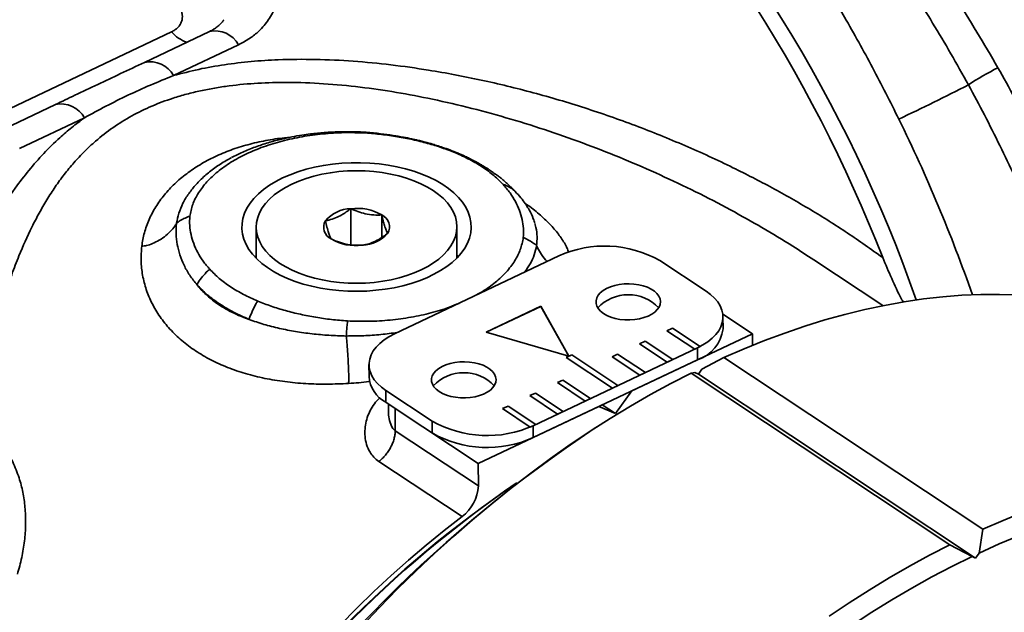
# Model space of a CAD drawing. Header units: millimetres. Extents: x -8713 to 3261, y -18743 to -8704.
# Tile 126 of 133: x 3152.94 to 3162.83, y -18286.48 to -18280.52. Entities that reach past the tile are written whole.
import ezdxf

# ---------------------------------------------------------------- set-up
doc = ezdxf.new("R2010")
doc.units = ezdxf.units.MM
doc.header["$LTSCALE"] = 10
doc.layers.add('1轮廓实线层', color=7, linetype='Continuous', lineweight=18)

msp = doc.modelspace()

# ---------------------------------------------------------------- linework, layer by layer
at = {"color": 7, "linetype": 'Continuous', "lineweight": 35}
msp.add_line((3162.5405, -18285.93), (3162.5043, -18285.9143), dxfattribs=at)
at = {"layer": '1轮廓实线层', "color": 7, "linetype": 'Continuous', "lineweight": 35}
for p, q in [((3152.2629, -18281.6884), (3154.4646, -18280.6442)), ((3154.8456, -18280.6405), (3154.1917, -18280.9506)), ((3155.1385, -18280.7734), (3154.4846, -18281.0835)), ((3153.2978, -18281.3745), (3152.6439, -18281.6846)), ((3153.5907, -18281.5075), (3152.9368, -18281.8176)), ((3156.2649, -18282.7832), (3156.2642, -18282.4209)), ((3156.5774, -18282.7074), (3156.5769, -18282.4839)), ((3158.1142, -18282.5764), (3158.116, -18282.5826)), ((3155.3147, -18282.6065), (3155.3153, -18282.9192)), ((3157.3313, -18282.9151), (3157.3307, -18282.6024)), ((3155.3153, -18282.8899), (3155.3013, -18282.9046)), ((3158.3549, -18282.8945), (3156.7036, -18283.6776)), ((3157.3453, -18282.9004), (3157.3313, -18282.8858)), ((3159.8336, -18283.2495), (3159.3694, -18282.9414)), ((3161.6098, -18283.3947), (3160.916, -18282.9343)), ((3158.1723, -18283.4014), (3157.6251, -18283.6609)), ((3158.1723, -18283.4016), (3157.6252, -18283.661)), ((3158.4556, -18283.9008), (3158.1723, -18283.4014)), ((3158.1723, -18283.4016), (3158.1723, -18283.4014)), ((3158.4556, -18283.9008), (3158.1723, -18283.4016)), ((3160.298, -18283.6767), (3160.0012, -18283.4798)), ((3160.0034, -18283.6283), (3160.0031, -18283.509)), ((3157.6251, -18283.6609), (3158.4556, -18283.9008)), ((3159.4954, -18283.62), (3159.4403, -18283.6461)), ((3159.4403, -18283.6461), (3159.7188, -18283.8309)), ((3159.4954, -18283.6201), (3159.4404, -18283.6462)), ((3159.7739, -18283.8048), (3159.4954, -18283.62)), ((3159.4954, -18283.6201), (3159.4954, -18283.62)), ((3159.7738, -18283.8049), (3159.4954, -18283.6201)), ((3159.087, -18284.251), (3160.298, -18283.6767)), ((3159.2202, -18283.7505), (3159.1651, -18283.7766)), ((3159.2202, -18283.7507), (3159.1652, -18283.7767)), ((3159.4986, -18283.9353), (3159.2202, -18283.7505)), ((3159.2202, -18283.7507), (3159.2202, -18283.7505)), ((3159.4985, -18283.9354), (3159.2202, -18283.7507)), ((3160.2982, -18283.7934), (3160.298, -18283.6767)), ((3158.096, -18284.6016), (3159.7473, -18283.8185)), ((3159.1651, -18283.7766), (3159.4436, -18283.9614)), ((3159.7188, -18283.8309), (3159.7739, -18283.8048)), ((3159.7475, -18283.9377), (3159.7473, -18283.8185)), ((3158.0962, -18284.7208), (3159.7475, -18283.9377)), ((3158.4841, -18283.8884), (3158.429, -18283.9145)), ((3158.429, -18283.9145), (3158.8932, -18284.2225)), ((3158.4841, -18283.8885), (3158.4291, -18283.9145)), ((3158.9482, -18284.1964), (3158.4841, -18283.8884)), ((3158.4841, -18283.8885), (3158.4841, -18283.8884)), ((3158.9481, -18284.1964), (3158.4841, -18283.8885)), ((3158.945, -18283.8811), (3158.8899, -18283.9072)), ((3158.8899, -18283.9072), (3159.1684, -18284.092)), ((3158.945, -18283.8812), (3158.89, -18283.9072)), ((3159.2234, -18284.0659), (3158.945, -18283.8811)), ((3158.945, -18283.8812), (3158.945, -18283.8811)), ((3159.2233, -18284.0659), (3158.945, -18283.8812)), ((3159.4436, -18283.9614), (3159.4986, -18283.9353)), ((3160.0133, -18283.9152), (3159.7917, -18284.0321)), ((3160.0133, -18283.9152), (3162.6125, -18285.64)), ((3156.4477, -18283.987), (3156.4479, -18284.1063)), ((3159.7917, -18284.0321), (3159.7557, -18284.082)), ((3158.3945, -18284.1421), (3158.3395, -18284.1682)), ((3158.3945, -18284.1422), (3158.3396, -18284.1683)), ((3158.673, -18284.3269), (3158.3945, -18284.1421)), ((3158.3945, -18284.1422), (3158.3945, -18284.1421)), ((3158.6729, -18284.3269), (3158.3945, -18284.1422)), ((3159.1684, -18284.092), (3159.2234, -18284.0659)), ((3159.7195, -18284.0663), (3159.6831, -18284.0718)), ((3159.6831, -18284.0718), (3162.2822, -18285.7967)), ((3159.7557, -18284.082), (3159.7195, -18284.0663)), ((3159.7557, -18284.082), (3162.5405, -18285.93)), ((3156.6173, -18284.2466), (3157.0814, -18284.5546)), ((3156.6173, -18284.2466), (3156.6175, -18284.3658)), ((3158.3395, -18284.1682), (3158.618, -18284.353)), ((3158.8932, -18284.2225), (3158.9482, -18284.1964)), ((3158.9222, -18284.4793), (3159.087, -18284.251)), ((3158.1193, -18284.2726), (3158.0643, -18284.2987)), ((3158.0643, -18284.2987), (3158.3427, -18284.4835)), ((3158.1193, -18284.2727), (3158.0644, -18284.2988)), ((3158.3978, -18284.4574), (3158.1193, -18284.2726)), ((3158.1193, -18284.2727), (3158.1193, -18284.2726)), ((3158.3977, -18284.4574), (3158.1193, -18284.2727)), ((3158.618, -18284.353), (3158.673, -18284.3269)), ((3156.6175, -18284.3658), (3156.71, -18284.4272)), ((3156.6432, -18284.3829), (3156.6434, -18284.4729)), ((3156.7103, -18284.4274), (3157.5458, -18284.9818)), ((3156.7103, -18284.4274), (3156.7108, -18284.651)), ((3157.5458, -18284.9818), (3158.7567, -18284.4076)), ((3157.8441, -18284.4031), (3157.789, -18284.4292)), ((3157.789, -18284.4292), (3158.0675, -18284.614)), ((3157.8441, -18284.4032), (3157.7891, -18284.4293)), ((3158.1226, -18284.5879), (3157.8441, -18284.4031)), ((3157.8441, -18284.4032), (3157.8441, -18284.4031)), ((3158.1225, -18284.588), (3157.8441, -18284.4032)), ((3158.7567, -18284.4076), (3158.9222, -18284.4793)), ((3158.7902, -18284.3917), (3158.9222, -18284.4793)), ((3158.3427, -18284.4835), (3158.3978, -18284.4574)), ((3156.7108, -18284.651), (3157.5462, -18285.2054)), ((3157.0816, -18284.6738), (3157.0814, -18284.5546)), ((3158.0675, -18284.614), (3158.1226, -18284.5879)), ((3158.096, -18284.6016), (3158.0962, -18284.7208)), ((3158.7871, -18284.5804), (3158.7108, -18284.629)), ((3157.3825, -18285.5139), (3156.5471, -18284.9595)), ((3157.5462, -18285.2054), (3157.5458, -18284.9818)), ((3162.5765, -18285.8801), (3162.6125, -18285.64)), ((3162.2822, -18285.7967), (3162.5043, -18285.9143)), ((3162.5765, -18285.8801), (3162.5405, -18285.93))]:
    msp.add_line(p, q, dxfattribs=at)
at = {"layer": '1轮廓实线层', "color": 7, "linetype": 'Continuous', "lineweight": 35, "flags": 128}
for points in [[(3155.5801, -18282.1116), (3155.5108, -18282.1473), (3155.4469, -18282.186), (3155.3888, -18282.2275), (3155.3369, -18282.2715), (3155.2916, -18282.3178), (3155.2532, -18282.3659), (3155.2218, -18282.4156), (3155.1978, -18282.4666), (3155.1813, -18282.5185), (3155.1724, -18282.571), (3155.1711, -18282.6237), (3155.1775, -18282.6763), (3155.1916, -18282.7283), (3155.2131, -18282.7796), (3155.242, -18282.8297), (3155.2782, -18282.8783), (3155.3212, -18282.9251), (3155.371, -18282.9697), (3155.4271, -18283.0119), (3155.4891, -18283.0514), (3155.5567, -18283.088), (3155.6293, -18283.1213), (3155.7066, -18283.1511), (3155.788, -18283.1774), (3155.873, -18283.1998), (3155.9609, -18283.2182), (3156.0513, -18283.2326), (3156.1434, -18283.2428), (3156.2368, -18283.2487), (3156.3307, -18283.2504), (3156.4246, -18283.2477), (3156.5178, -18283.2408), (3156.6097, -18283.2296), (3156.6996, -18283.2143), (3156.7871, -18283.1949), (3156.8715, -18283.1716), (3156.9522, -18283.1445), (3157.0288, -18283.1139), (3157.1006, -18283.0798), (3157.1673, -18283.0426), (3157.2283, -18283.0024), (3157.2834, -18282.9596), (3157.332, -18282.9145), (3157.3739, -18282.8672), (3157.4088, -18282.8183), (3157.4365, -18282.7679), (3157.4568, -18282.7164), (3157.4695, -18282.6641), (3157.4746, -18282.6115), (3157.472, -18282.5588), (3157.4618, -18282.5065), (3157.444, -18282.4548), (3157.4188, -18282.404), (3157.3862, -18282.3546), (3157.3466, -18282.3069), (3157.3001, -18282.2612), (3157.2472, -18282.2177), (3157.1881, -18282.1768), (3157.1232, -18282.1388), (3157.053, -18282.1038), (3156.978, -18282.0722), (3156.8986, -18282.0441), (3156.8153, -18282.0198), (3156.7288, -18281.9994), (3156.6396, -18281.9829), (3156.5483, -18281.9706), (3156.4554, -18281.9626), (3156.3617, -18281.9588), (3156.2677, -18281.9593), (3156.1741, -18281.9641), (3156.0815, -18281.9731), (3155.9905, -18281.9864), (3155.9017, -18282.0037), (3155.8157, -18282.0251), (3155.7331, -18282.0503), (3155.6544, -18282.0792), (3155.5801, -18282.1116)], [(3156.9725, -18283.0356), (3157.0372, -18283.0021), (3157.0964, -18282.9656), (3157.1498, -18282.9264), (3157.1969, -18282.8846), (3157.2373, -18282.8408), (3157.2707, -18282.7951), (3157.297, -18282.748), (3157.3158, -18282.6999), (3157.3271, -18282.6509), (3157.3307, -18282.6017), (3157.3267, -18282.5524), (3157.315, -18282.5036), (3157.2957, -18282.4555), (3157.2691, -18282.4085), (3157.2352, -18282.363), (3157.1944, -18282.3194), (3157.147, -18282.278), (3157.0933, -18282.239), (3157.0338, -18282.2028), (3156.9688, -18282.1697), (3156.8989, -18282.1398), (3156.8246, -18282.1135), (3156.7465, -18282.091), (3156.6652, -18282.0723), (3156.5813, -18282.0577), (3156.4954, -18282.0473), (3156.4081, -18282.0411), (3156.3203, -18282.0392), (3156.2324, -18282.0416), (3156.1453, -18282.0483), (3156.0595, -18282.0592), (3155.9757, -18282.0742), (3155.8945, -18282.0933), (3155.8166, -18282.1163), (3155.7426, -18282.143), (3155.6729, -18282.1732), (3155.6082, -18282.2067), (3155.549, -18282.2432), (3155.4956, -18282.2825), (3155.4485, -18282.3242), (3155.4081, -18282.3681), (3155.3747, -18282.4137), (3155.3484, -18282.4608), (3155.3296, -18282.509), (3155.3183, -18282.5579), (3155.3147, -18282.6072), (3155.3188, -18282.6564), (3155.3305, -18282.7053), (3155.3497, -18282.7534), (3155.3763, -18282.8003), (3155.4102, -18282.8458), (3155.451, -18282.8894), (3155.4984, -18282.9309), (3155.5521, -18282.9699), (3155.6117, -18283.0061), (3155.6766, -18283.0392), (3155.7465, -18283.069), (3155.8208, -18283.0953), (3155.8989, -18283.1179), (3155.9802, -18283.1365), (3156.0642, -18283.1511), (3156.1501, -18283.1615), (3156.2373, -18283.1677), (3156.3251, -18283.1697), (3156.413, -18283.1673), (3156.5001, -18283.1606), (3156.5859, -18283.1497), (3156.6697, -18283.1346), (3156.7509, -18283.1155), (3156.8288, -18283.0925), (3156.9029, -18283.0658), (3156.9725, -18283.0356)], [(3158.8034, -18283.4739), (3158.8382, -18283.4937), (3158.8779, -18283.5103), (3158.9218, -18283.5233), (3158.9686, -18283.5323), (3159.0174, -18283.5372), (3159.067, -18283.5379), (3159.1162, -18283.5344), (3159.1639, -18283.5266), (3159.209, -18283.5149), (3159.2503, -18283.4995), (3159.287, -18283.4807), (3159.3181, -18283.459), (3159.343, -18283.4349), (3159.361, -18283.409), (3159.3718, -18283.3818), (3159.3751, -18283.354), (3159.3707, -18283.3263), (3159.3589, -18283.2993), (3159.3398, -18283.2737), (3159.314, -18283.25), (3159.2821, -18283.2288), (3159.2447, -18283.2105), (3159.2027, -18283.1957), (3159.1573, -18283.1847), (3159.1093, -18283.1777), (3159.0599, -18283.1749), (3159.0104, -18283.1763), (3158.9618, -18283.182), (3158.9153, -18283.1917), (3158.872, -18283.2053), (3158.8329, -18283.2225), (3158.7989, -18283.2428), (3158.7708, -18283.2657), (3158.7493, -18283.2908), (3158.7348, -18283.3175), (3158.7278, -18283.345), (3158.7283, -18283.3728), (3158.7364, -18283.4002), (3158.7519, -18283.4267), (3158.7744, -18283.4514), (3158.8034, -18283.4739)], [(3159.7473, -18283.8185), (3159.8023, -18283.7895), (3159.8516, -18283.7575), (3159.8947, -18283.7228), (3159.931, -18283.6857), (3159.9603, -18283.6467), (3159.9822, -18283.6062), (3159.9964, -18283.5647), (3160.0028, -18283.5226), (3160.0013, -18283.4804), (3159.9919, -18283.4384), (3159.9748, -18283.3973), (3159.9501, -18283.3574), (3159.918, -18283.3192), (3159.8791, -18283.2831), (3159.8336, -18283.2495)], [(3162.964, -18283.2871), (3162.7791, -18283.2814), (3162.5918, -18283.2827), (3162.4023, -18283.2908), (3162.2108, -18283.3057), (3162.0173, -18283.3275), (3161.8221, -18283.3562), (3161.6254, -18283.3916), (3161.4272, -18283.4338), (3161.2277, -18283.4827), (3161.0271, -18283.5383), (3160.8256, -18283.6006), (3160.6233, -18283.6695), (3160.4204, -18283.7449), (3160.217, -18283.8269), (3160.0133, -18283.9152)], [(3156.7036, -18283.6776), (3156.6486, -18283.7065), (3156.5993, -18283.7386), (3156.5562, -18283.7733), (3156.5198, -18283.8104), (3156.4905, -18283.8493), (3156.4687, -18283.8898), (3156.4545, -18283.9313), (3156.4481, -18283.9735), (3156.4496, -18284.0157), (3156.4589, -18284.0576), (3156.4761, -18284.0988), (3156.5008, -18284.1386), (3156.5328, -18284.1769), (3156.5718, -18284.213), (3156.6173, -18284.2466)], [(3157.1521, -18284.257), (3157.1869, -18284.2768), (3157.2266, -18284.2934), (3157.2705, -18284.3063), (3157.3173, -18284.3154), (3157.3661, -18284.3203), (3157.4157, -18284.321), (3157.4649, -18284.3174), (3157.5126, -18284.3097), (3157.5577, -18284.298), (3157.599, -18284.2826), (3157.6357, -18284.2638), (3157.6668, -18284.2421), (3157.6917, -18284.218), (3157.7097, -18284.1921), (3157.7205, -18284.1649), (3157.7237, -18284.1371), (3157.7194, -18284.1094), (3157.7076, -18284.0824), (3157.6885, -18284.0568), (3157.6627, -18284.0331), (3157.6308, -18284.0118), (3157.5934, -18283.9936), (3157.5514, -18283.9788), (3157.5059, -18283.9678), (3157.458, -18283.9608), (3157.4086, -18283.9579), (3157.3591, -18283.9594), (3157.3105, -18283.965), (3157.264, -18283.9748), (3157.2207, -18283.9884), (3157.1816, -18284.0056), (3157.1476, -18284.0259), (3157.1195, -18284.0488), (3157.098, -18284.0739), (3157.0835, -18284.1005), (3157.0765, -18284.1281), (3157.077, -18284.1559), (3157.0851, -18284.1833), (3157.1006, -18284.2097), (3157.1231, -18284.2345), (3157.1521, -18284.257)], [(3159.6831, -18284.0718), (3159.4794, -18284.1766), (3159.2761, -18284.2876), (3159.0733, -18284.4045), (3158.8711, -18284.5275), (3158.6697, -18284.6563), (3158.4693, -18284.7908), (3158.27, -18284.931), (3158.072, -18285.0767), (3157.8755, -18285.2278), (3157.6805, -18285.3842), (3157.4874, -18285.5457), (3157.2961, -18285.7123), (3157.107, -18285.8837), (3156.9201, -18286.0599), (3156.7356, -18286.2407), (3156.5536, -18286.426), (3156.3743, -18286.6156)], [(3156.6453, -18284.4709), (3156.644, -18284.4937), (3156.652, -18284.5501), (3156.6722, -18284.605), (3156.6882, -18284.6297), (3156.7108, -18284.651), (3156.7108, -18284.651), (3156.7108, -18284.651)], [(3157.3825, -18285.5139), (3157.2018, -18285.6544), (3157.0227, -18285.8002), (3156.8455, -18285.9511), (3156.6703, -18286.107), (3156.4973, -18286.2678), (3156.3266, -18286.4332), (3156.1584, -18286.6031)], [(3162.6125, -18285.64), (3162.8161, -18285.5517), (3163.0195, -18285.4698)], [(3162.9799, -18285.7036), (3162.7783, -18285.7887), (3162.5765, -18285.8801)], [(3161.0684, -18286.5156), (3161.2689, -18286.3811), (3161.4703, -18286.2523), (3161.6724, -18286.1294), (3161.8753, -18286.0124), (3162.0786, -18285.9015), (3162.2822, -18285.7967), (3162.2822, -18285.7967)], [(3162.5043, -18285.9143), (3162.3026, -18286.0143), (3162.101, -18286.1204), (3161.8998, -18286.2325), (3161.6992, -18286.3507), (3161.4993, -18286.4747), (3161.3002, -18286.6046)]]:
    msp.add_lwpolyline(points, dxfattribs=at)
at = {"layer": '1轮廓实线层', "color": 7, "linetype": 'Continuous', "lineweight": 35}
for centre, radius, start, end in [((3147.8628, -18288.2938), 14.7612, 21.38082, 44.7646), ((3148.5409, -18288.0107), 14.1942, 19.22196, 44.57161), ((3154.7426, -18280.4042), 0.3673, 220.81576, 249.92245), ((3154.9016, -18280.9064), 0.2717, 29.29746, 101.8904), ((3154.2477, -18281.2165), 0.2717, 29.2971, 101.89241), ((3164.2659, -18283.9311), 3.2896, 117.15604, 123.13803), ((3148.7063, -18254.1903), 30.2925, 295.5467, 297.01874), ((3153.3537, -18281.6404), 0.2717, 29.29746, 101.8904), ((3147.3868, -18288.5783), 16.021, 19.29127, 26.13518), ((3156.2718, -18282.7653), 0.3444, 91.2619, 139.48102), ((3156.3278, -18282.9133), 0.4965, 59.88364, 97.36744), ((3156.1225, -18282.6067), 0.1301, 149.94334, 245.44477), ((3156.5229, -18282.6022), 0.1301, 329.94334, 65.44477), ((3156.3737, -18282.4436), 0.3444, 271.2619, 319.48102), ((3156.3176, -18282.2955), 0.4965, 239.88364, 277.36744), ((3158.8156, -18283.9228), 1.1269, 60.56331, 114.13453), ((3159.0518, -18283.708), 0.4229, 43.75675, 136.47629), ((3159.6298, -18283.5799), 0.3767, 288.21146, 352.62217), ((3156.7655, -18284.084), 0.3183, 184.01054, 242.29972), ((3157.4005, -18284.491), 0.4229, 43.75618, 136.47685), ((3166.2495, -18295.9789), 13.6254, 123.59227, 169.26997), ((3157.6352, -18283.5732), 1.1269, 240.56331, 294.13453), ((3157.6351, -18283.6998), 1.1203, 240.39249, 294.30536), ((3164.4943, -18294.8142), 11.6616, 124.23991, 168.62234), ((3164.5823, -18294.8726), 11.759, 124.47191, 168.39034), ((3157.1335, -18285.184), 0.4133, 307.05557, 357.03683)]:
    msp.add_arc(centre, radius, start, end, dxfattribs=at)
for points, knots in [([(3160.3321, -18276.0145), (3160.4365, -18276.086), (3160.6451, -18276.2287), (3160.9565, -18276.4704), (3161.2654, -18276.7311), (3161.5712, -18277.0119), (3161.874, -18277.3128), (3162.1727, -18277.633), (3162.4657, -18277.9707), (3162.7513, -18278.324), (3163.0284, -18278.6913), (3163.2975, -18279.073), (3163.5579, -18279.4683), (3163.8086, -18279.8761), (3164.0484, -18280.2945), (3164.276, -18280.7208), (3164.4909, -18281.1541), (3164.6928, -18281.5932), (3164.8814, -18282.0383), (3165.0561, -18282.4883), (3165.2159, -18282.9404), (3165.3606, -18283.3926), (3165.4874, -18283.8422), (3165.5681, -18284.1506), (3165.6017, -18284.3077), (3165.6037, -18284.3169)], [0, 0, 0, 0, 0.0454633, 0.0908374, 0.1359664, 0.1812054, 0.2264582, 0.2719568, 0.3175605, 0.3627988, 0.4080001, 0.4531463, 0.4985197, 0.5440239, 0.5894264, 0.6348474, 0.6800032, 0.7251773, 0.7704836, 0.8159273, 0.8615006, 0.9068336, 0.9520127, 0.9971793, 1, 1, 1, 1]), ([(3167.1054, -18284.7789), (3167.0994, -18284.7318), (3167.0858, -18284.6274), (3167.0597, -18284.4589), (3167.026, -18284.2676), (3166.9751, -18284.0135), (3166.9031, -18283.7052), (3166.806, -18283.3521), (3166.6984, -18283.0091), (3166.5821, -18282.6773), (3166.4586, -18282.3568), (3166.3293, -18282.0479), (3166.2041, -18281.7704), (3166.0831, -18281.5173), (3165.9642, -18281.2807), (3165.8339, -18281.0338), (3165.6911, -18280.7762), (3165.5361, -18280.5101), (3165.3686, -18280.2363), (3165.1884, -18279.9553), (3164.9939, -18279.6666), (3164.8241, -18279.4263), (3164.6884, -18279.2411), (3164.5961, -18279.1179), (3164.5144, -18279.0108), (3164.444, -18278.92), (3164.3852, -18278.8451), (3164.3403, -18278.7886), (3164.308, -18278.7482), (3164.2829, -18278.717), (3164.2552, -18278.6828), (3164.2192, -18278.6385), (3164.1738, -18278.5832), (3164.113, -18278.5098), (3164.0359, -18278.418), (3163.9402, -18278.306), (3163.832, -18278.182), (3163.7158, -18278.0517), (3163.5964, -18277.9209), (3163.4783, -18277.7943), (3163.362, -18277.6725), (3163.2368, -18277.5442), (3163.1031, -18277.4106), (3162.9616, -18277.273), (3162.8239, -18277.1428), (3162.6913, -18277.0206), (3162.5668, -18276.909), (3162.454, -18276.8103), (3162.3663, -18276.7352), (3162.3008, -18276.68), (3162.2544, -18276.6413), (3162.2128, -18276.6069), (3162.176, -18276.5768), (3162.1421, -18276.5492), (3162.1066, -18276.5205), (3162.0627, -18276.4854), (3162.0058, -18276.4404), (3161.9332, -18276.3837), (3161.845, -18276.3162), (3161.7412, -18276.2386), (3161.6219, -18276.1519), (3161.4872, -18276.0569), (3161.3926, -18275.9933), (3161.3426, -18275.9598)], [0, 0, 0, 0, 0.014, 0.031101, 0.049948, 0.070528, 0.105893, 0.140305, 0.173645, 0.205935, 0.237195, 0.267448, 0.296715, 0.31919, 0.342684, 0.367463, 0.393527, 0.42088, 0.449002, 0.478373, 0.508997, 0.540876, 0.556102, 0.569755, 0.581673, 0.591856, 0.600305, 0.60702, 0.61108, 0.614096, 0.617693, 0.622835, 0.629348, 0.636824, 0.648321, 0.661515, 0.676407, 0.692681, 0.708808, 0.724586, 0.740014, 0.755093, 0.774152, 0.792621, 0.810499, 0.827786, 0.844111, 0.858643, 0.871349, 0.877919, 0.883869, 0.889198, 0.893906, 0.897995, 0.902238, 0.907505, 0.914761, 0.924005, 0.935237, 0.948454, 0.963655, 0.980838, 1, 1, 1, 1]), ([(3160.2118, -18277.74), (3160.313, -18277.8352), (3160.5156, -18278.0255), (3160.8145, -18278.3343), (3161.1092, -18278.6596), (3161.3848, -18278.9864), (3161.6407, -18279.3096), (3161.8774, -18279.6265), (3162.1092, -18279.955), (3162.3351, -18280.2949), (3162.5552, -18280.6449), (3162.6947, -18280.8844), (3162.7645, -18281.0042)], [0, 0, 0, 0, 0.107445, 0.214889, 0.323628, 0.432366, 0.525976, 0.619639, 0.71325, 0.808814, 0.904435, 1, 1, 1, 1]), ([(3162.4676, -18281.1766), (3162.4093, -18281.0718), (3162.2928, -18280.8624), (3162.1096, -18280.5537), (3161.9206, -18280.2495), (3161.7067, -18279.9219), (3161.4669, -18279.5745), (3161.2002, -18279.211), (3160.9241, -18278.8571), (3160.6393, -18278.5149), (3160.3469, -18278.1841), (3160.1486, -18277.978), (3160.0495, -18277.875)], [0, 0, 0, 0, 0.083955, 0.167909, 0.252454, 0.336998, 0.445963, 0.555008, 0.663972, 0.775953, 0.888021, 1, 1, 1, 1]), ([(3161.7698, -18281.5212), (3161.7267, -18281.4343), (3161.6405, -18281.2607), (3161.5057, -18281.003), (3161.3669, -18280.7476), (3161.2018, -18280.4558), (3161.0086, -18280.1302), (3160.7852, -18279.7742), (3160.5536, -18279.4247), (3160.3142, -18279.0825), (3160.0676, -18278.7493), (3159.828, -18278.4416), (3159.6695, -18278.2509), (3159.596, -18278.1624)], [0, 0, 0, 0, 0.07014, 0.140279, 0.210737, 0.281195, 0.384544, 0.487956, 0.591304, 0.697039, 0.802843, 0.908576, 1, 1, 1, 1]), ([(3155.2858, -18279.5601), (3155.3187, -18279.596), (3155.3851, -18279.6684), (3155.4493, -18279.7713), (3155.4918, -18279.8603), (3155.5185, -18279.9333), (3155.5379, -18280.008), (3155.5486, -18280.0786), (3155.5534, -18280.1663), (3155.545, -18280.2711), (3155.5158, -18280.376), (3155.4781, -18280.4587), (3155.4407, -18280.5216), (3155.3955, -18280.5813), (3155.3334, -18280.6465), (3155.2505, -18280.7143), (3155.1761, -18280.7536), (3155.1385, -18280.7734)], [0, 0, 0, 0, 0.091103, 0.183951, 0.236542, 0.289133, 0.343128, 0.397121, 0.439907, 0.531004, 0.624046, 0.676053, 0.728059, 0.78164, 0.83522, 0.916831, 1, 1, 1, 1]), ([(3154.4646, -18280.6442), (3154.4765, -18280.6379), (3154.5003, -18280.6252), (3154.5289, -18280.6004), (3154.5512, -18280.5721), (3154.5663, -18280.5409), (3154.5737, -18280.5075), (3154.5733, -18280.4732), (3154.5647, -18280.4388), (3154.5473, -18280.4015), (3154.5268, -18280.378), (3154.5151, -18280.3646)], [0, 0, 0, 0, 0.109776, 0.219543, 0.328186, 0.436807, 0.543684, 0.650536, 0.755854, 0.861152, 1, 1, 1, 1]), ([(3154.9888, -18280.5223), (3154.9875, -18280.5245), (3154.9809, -18280.536), (3154.9644, -18280.5557), (3154.9386, -18280.5815), (3154.9067, -18280.606), (3154.8754, -18280.6261), (3154.8528, -18280.6365), (3154.845, -18280.6401)], [0, 0, 0, 0, 0.0536609, 0.2776386, 0.4788877, 0.6919299, 0.8944173, 1, 1, 1, 1]), ([(3154.1917, -18280.9506), (3154.1118, -18280.9884), (3153.8792, -18281.0987), (3153.5809, -18281.24), (3153.363, -18281.3435), (3153.2979, -18281.3744)], [0, 0, 0, 0, 0.268312, 0.781274, 1, 1, 1, 1]), ([(3154.4846, -18281.0835), (3154.5682, -18281.0615), (3154.7354, -18281.0173), (3154.9972, -18280.9718), (3155.2643, -18280.9402), (3155.5688, -18280.9208), (3155.9106, -18280.918), (3156.2889, -18280.9359), (3156.668, -18280.9728), (3157.0975, -18281.0337), (3157.5755, -18281.1242), (3158.0992, -18281.2515), (3158.6163, -18281.4046), (3159.1246, -18281.5822), (3159.6217, -18281.7829), (3160.0797, -18281.9933), (3160.4996, -18282.2091), (3160.8827, -18282.4275), (3161.2545, -18282.6602), (3161.4903, -18282.8283), (3161.6081, -18282.9124)], [0, 0, 0, 0, 0.036388, 0.072854, 0.109348, 0.145774, 0.195536, 0.245371, 0.295238, 0.345046, 0.415005, 0.485119, 0.555321, 0.62553, 0.695661, 0.765632, 0.824201, 0.882828, 0.941445, 1, 1, 1, 1]), ([(3154.4846, -18281.0835), (3154.407, -18281.1149), (3154.2518, -18281.1776), (3154.0257, -18281.2803), (3153.8045, -18281.3897), (3153.662, -18281.4682), (3153.5907, -18281.5075)], [0, 0, 0, 0, 0.249873, 0.5, 0.749868, 1, 1, 1, 1]), ([(3162.7645, -18281.0042), (3162.8213, -18281.1051), (3162.935, -18281.3071), (3163.0965, -18281.6158), (3163.2521, -18281.9296), (3163.4005, -18282.2485), (3163.542, -18282.5719), (3163.6902, -18282.936), (3163.8005, -18283.2213), (3163.8603, -18283.3983), (3163.87, -18283.4267)], [0, 0, 0, 0, 0.130135, 0.260322, 0.390457, 0.52255, 0.654698, 0.786791, 0.965676, 1, 1, 1, 1]), ([(3160.9153, -18282.9354), (3160.8456, -18282.8892), (3160.6755, -18282.7766), (3160.3958, -18282.6086), (3160.0704, -18282.4256), (3159.7295, -18282.2491), (3159.3729, -18282.0796), (3159.0093, -18281.9216), (3158.6375, -18281.7748), (3158.2586, -18281.6401), (3157.8722, -18281.518), (3157.481, -18281.4102), (3157.0973, -18281.3208), (3156.723, -18281.2496), (3156.3581, -18281.1966), (3155.9913, -18281.1617), (3155.6481, -18281.149), (3155.331, -18281.1571), (3155.0889, -18281.1791), (3154.898, -18281.2077), (3154.7555, -18281.2353), (3154.6158, -18281.2691), (3154.4504, -18281.318), (3154.2637, -18281.3879), (3154.0612, -18281.4869), (3153.8722, -18281.6047), (3153.7159, -18281.7267), (3153.5875, -18281.846), (3153.4827, -18281.9579), (3153.3853, -18282.0765), (3153.2952, -18282.2005), (3153.2114, -18282.3303), (3153.1335, -18282.4652), (3153.0367, -18282.6516), (3152.9452, -18282.8575), (3152.8586, -18283.0829), (3152.7702, -18283.3397), (3152.6725, -18283.6719), (3152.5705, -18284.0848), (3152.5129, -18284.3716), (3152.4841, -18284.5151)], [0, 0, 0, 0, 0.02184, 0.053268, 0.084696, 0.118481, 0.152265, 0.186211, 0.220156, 0.25459, 0.289024, 0.323639, 0.358253, 0.389715, 0.421236, 0.452995, 0.484871, 0.510636, 0.53653, 0.549743, 0.562955, 0.576294, 0.589632, 0.611468, 0.633492, 0.656106, 0.678912, 0.695074, 0.711469, 0.727866, 0.744413, 0.760961, 0.777847, 0.794734, 0.828647, 0.849922, 0.871197, 0.91388, 0.956895, 1, 1, 1, 1]), ([(3163.4357, -18283.3351), (3163.3991, -18283.2329), (3163.3063, -18282.9734), (3163.1383, -18282.5595), (3162.9561, -18282.1453), (3162.7848, -18281.7856), (3162.6305, -18281.4785), (3162.5219, -18281.2772), (3162.4676, -18281.1766)], [0, 0, 0, 0, 0.138861, 0.352612, 0.566363, 0.710889, 0.855473, 1, 1, 1, 1]), ([(3151.98, -18284.2763), (3152.0199, -18284.1451), (3152.0998, -18283.8829), (3152.2343, -18283.5033), (3152.3825, -18283.135), (3152.5414, -18282.7968), (3152.7109, -18282.4892), (3152.8723, -18282.2413), (3153.0299, -18282.0345), (3153.1782, -18281.8649), (3153.3236, -18281.7221), (3153.4615, -18281.6032), (3153.5476, -18281.5394), (3153.5907, -18281.5075)], [0, 0, 0, 0, 0.119933, 0.239862, 0.360748, 0.481621, 0.58576, 0.689879, 0.760596, 0.831355, 0.902042, 0.950964, 1, 1, 1, 1]), ([(3156.4133, -18281.6601), (3156.3415, -18281.6579), (3156.1982, -18281.6536), (3155.9837, -18281.6672), (3155.7745, -18281.6953), (3155.574, -18281.739), (3155.3857, -18281.7971), (3155.2127, -18281.8687), (3155.0582, -18281.9526), (3154.925, -18282.0472), (3154.8152, -18282.1508), (3154.7312, -18282.2617), (3154.672, -18282.3778), (3154.6558, -18282.4575), (3154.6478, -18282.4973)], [0, 0, 0, 0, 0.083691, 0.167238, 0.250589, 0.33393, 0.41721, 0.500275, 0.583726, 0.667022, 0.750013, 0.833371, 0.916733, 1, 1, 1, 1]), ([(3156.42, -18281.6527), (3156.3817, -18281.6508), (3156.3119, -18281.6474), (3156.2164, -18281.6468), (3156.1408, -18281.6483), (3156.0697, -18281.6512), (3156.0012, -18281.6557), (3155.928, -18281.6621), (3155.8539, -18281.6703), (3155.7683, -18281.6823), (3155.6681, -18281.6997), (3155.5543, -18281.7245), (3155.4306, -18281.758), (3155.3031, -18281.8008), (3155.1795, -18281.8505), (3155.1041, -18281.8892), (3155.0672, -18281.908)], [0, 0, 0, 0, 0.078565, 0.143492, 0.194873, 0.232677, 0.288615, 0.334158, 0.38298, 0.443013, 0.514355, 0.597333, 0.692413, 0.794624, 0.89969, 1, 1, 1, 1]), ([(3156.42, -18281.6527), (3156.4184, -18281.6532), (3156.4165, -18281.6537), (3156.4142, -18281.6564), (3156.4135, -18281.6592), (3156.4133, -18281.6601)], [0, 0, 0, 0, 0.719762, 0.91216, 1, 1, 1, 1]), ([(3157.315, -18281.8596), (3157.2705, -18281.8421), (3157.1813, -18281.8068), (3157.0371, -18281.763), (3156.8874, -18281.7259), (3156.7327, -18281.6963), (3156.5747, -18281.6734), (3156.467, -18281.6646), (3156.4133, -18281.6601)], [0, 0, 0, 0, 0.166455, 0.333885, 0.501423, 0.667089, 0.833742, 1, 1, 1, 1]), ([(3157.3423, -18281.8641), (3157.315, -18281.8529), (3157.2645, -18281.8321), (3157.1917, -18281.8061), (3157.1302, -18281.786), (3157.0808, -18281.771), (3157.0439, -18281.7605), (3157.0147, -18281.7525), (3156.9823, -18281.744), (3156.9361, -18281.7325), (3156.8708, -18281.7177), (3156.7868, -18281.7006), (3156.6831, -18281.6827), (3156.5585, -18281.6652), (3156.4672, -18281.6571), (3156.4182, -18281.6527)], [0, 0, 0, 0, 0.099294, 0.183666, 0.25341, 0.308636, 0.349364, 0.375793, 0.405255, 0.457114, 0.52769, 0.616942, 0.725027, 0.852412, 1, 1, 1, 1]), ([(3154.1651, -18282.7974), (3154.1725, -18282.752), (3154.1873, -18282.6613), (3154.2359, -18282.5288), (3154.303, -18282.4013), (3154.3895, -18282.2812), (3154.4936, -18282.1694), (3154.6137, -18282.0677), (3154.7488, -18281.9766), (3154.8973, -18281.8971), (3155.058, -18281.8298), (3155.2296, -18281.7751), (3155.4105, -18281.7349), (3155.5491, -18281.7122), (3155.6282, -18281.7071), (3155.6427, -18281.7062)], [0, 0, 0, 0, 0.082835, 0.165579, 0.247577, 0.32993, 0.411266, 0.493123, 0.574265, 0.655661, 0.737347, 0.818788, 0.900561, 0.981822, 1, 1, 1, 1]), ([(3157.3405, -18281.8646), (3157.337, -18281.8627), (3157.3307, -18281.8592), (3157.3225, -18281.858), (3157.3174, -18281.8583), (3157.3157, -18281.8593), (3157.315, -18281.8596)], [0, 0, 0, 0, 0.459049, 0.831616, 0.935814, 1, 1, 1, 1]), ([(3157.797, -18282.1795), (3157.7666, -18282.1487), (3157.7057, -18282.087), (3157.5911, -18282.003), (3157.4624, -18281.9255), (3157.3641, -18281.8816), (3157.315, -18281.8596)], [0, 0, 0, 0, 0.249973, 0.5, 0.749973, 1, 1, 1, 1]), ([(3157.9179, -18282.2492), (3157.9053, -18282.2359), (3157.8849, -18282.2142), (3157.8537, -18282.1843), (3157.8252, -18282.1584), (3157.7963, -18282.1337), (3157.7679, -18282.1108), (3157.7409, -18282.0899), (3157.7102, -18282.0673), (3157.6739, -18282.0419), (3157.6367, -18282.0174), (3157.6013, -18281.9955), (3157.5653, -18281.9741), (3157.5292, -18281.9537), (3157.4959, -18281.936), (3157.4699, -18281.9227), (3157.4405, -18281.9082), (3157.398, -18281.888), (3157.3622, -18281.8726), (3157.341, -18281.8635)], [0, 0, 0, 0, 0.091862, 0.1490056, 0.2059826, 0.2709095, 0.321499, 0.367234, 0.4186124, 0.4832202, 0.5524531, 0.6026236, 0.6538104, 0.7237659, 0.7721696, 0.8074209, 0.842302, 0.9062258, 1, 1, 1, 1]), ([(3154.6409, -18282.2651), (3154.663, -18282.2357), (3154.7084, -18282.1754), (3154.7956, -18282.0904), (3154.8977, -18282.0101), (3154.9876, -18281.9499), (3155.0471, -18281.9193), (3155.0639, -18281.9107)], [0, 0, 0, 0, 0.219147, 0.449158, 0.678478, 0.909464, 1, 1, 1, 1]), ([(3157.9158, -18282.2473), (3157.915, -18282.2465), (3157.9023, -18282.2317), (3157.8693, -18282.2108), (3157.8328, -18282.1888), (3157.8082, -18282.1803), (3157.8006, -18282.179), (3157.798, -18282.1794), (3157.797, -18282.1795)], [0, 0, 0, 0, 0.023924, 0.435086, 0.846248, 0.952141, 0.981757, 1, 1, 1, 1]), ([(3157.9976, -18282.7115), (3157.9988, -18282.681), (3158.0011, -18282.6198), (3157.9871, -18282.5283), (3157.9607, -18282.4376), (3157.9202, -18282.3486), (3157.8672, -18282.2618), (3157.8204, -18282.2068), (3157.797, -18282.1795)], [0, 0, 0, 0, 0.166705, 0.333696, 0.499916, 0.667606, 0.834666, 1, 1, 1, 1]), ([(3154.5142, -18282.5677), (3154.521, -18282.5335), (3154.5345, -18282.4655), (3154.578, -18282.3662), (3154.6136, -18282.2992), (3154.6395, -18282.2668), (3154.6409, -18282.2651)], [0, 0, 0, 0, 0.328736, 0.65491, 0.981484, 1, 1, 1, 1]), ([(3158.0226, -18282.3785), (3158.0205, -18282.3752), (3158.0065, -18282.3532), (3157.973, -18282.3096), (3157.9357, -18282.2688), (3157.9159, -18282.2472)], [0, 0, 0, 0, 0.0787445, 0.5106815, 1, 1, 1, 1]), ([(3158.0141, -18282.3657), (3158.036, -18282.3811), (3158.1046, -18282.429), (3158.2004, -18282.5117), (3158.3015, -18282.6127), (3158.3797, -18282.7139), (3158.4302, -18282.7955), (3158.4465, -18282.843), (3158.4512, -18282.857)], [0, 0, 0, 0, 0.096914, 0.302888, 0.507581, 0.712516, 0.915297, 1, 1, 1, 1]), ([(3156.2642, -18282.4209), (3156.2346, -18282.4429), (3156.1843, -18282.4803), (3156.1102, -18282.5161), (3156.055, -18282.5334), (3156.0219, -18282.5393), (3156.0099, -18282.5415)], [0, 0, 0, 0, 0.353432, 0.601365, 0.855966, 1, 1, 1, 1]), ([(3156.5769, -18282.4839), (3156.5498, -18282.4846), (3156.495, -18282.486), (3156.4137, -18282.4741), (3156.3359, -18282.4518), (3156.2882, -18282.4313), (3156.2642, -18282.4209)], [0, 0, 0, 0, 0.264577, 0.534889, 0.765313, 1, 1, 1, 1]), ([(3158.0241, -18282.3846), (3158.035, -18282.4005), (3158.0659, -18282.4451), (3158.0951, -18282.5068), (3158.1077, -18282.5531), (3158.112, -18282.5692)], [0, 0, 0, 0, 0.264101, 0.744419, 1, 1, 1, 1]), ([(3154.1651, -18282.7974), (3154.1814, -18282.7956), (3154.2199, -18282.7914), (3154.2794, -18282.77), (3154.3452, -18282.7368), (3154.4096, -18282.6915), (3154.4646, -18282.6399), (3154.4979, -18282.5974), (3154.5112, -18282.5731), (3154.5141, -18282.5678)], [0, 0, 0, 0, 0.0999513, 0.2349903, 0.4038544, 0.5940004, 0.7841463, 0.9530104, 1, 1, 1, 1]), ([(3154.7204, -18283.1855), (3154.695, -18283.1538), (3154.6443, -18283.0903), (3154.5877, -18282.9887), (3154.5455, -18282.8847), (3154.5192, -18282.7792), (3154.507, -18282.6734), (3154.5117, -18282.6032), (3154.514, -18282.568)], [0, 0, 0, 0, 0.166923, 0.334106, 0.501716, 0.667717, 0.833407, 1, 1, 1, 1]), ([(3154.5142, -18282.5677), (3154.5155, -18282.5661), (3154.5197, -18282.5611), (3154.5406, -18282.5471), (3154.576, -18282.5263), (3154.6139, -18282.5085), (3154.638, -18282.4987), (3154.6454, -18282.4977), (3154.6478, -18282.4973)], [0, 0, 0, 0, 0.0435097, 0.1388093, 0.5, 0.8611907, 0.9564903, 1, 1, 1, 1]), ([(3154.6478, -18282.4973), (3154.6467, -18282.5279), (3154.6443, -18282.5891), (3154.6583, -18282.6805), (3154.6847, -18282.7712), (3154.7252, -18282.8602), (3154.7782, -18282.9471), (3154.8251, -18283.002), (3154.8484, -18283.0293)], [0, 0, 0, 0, 0.166754, 0.333632, 0.499929, 0.667668, 0.834689, 1, 1, 1, 1]), ([(3156.0099, -18282.5415), (3156.015, -18282.5636), (3156.0253, -18282.6082), (3156.0406, -18282.6605), (3156.0551, -18282.6994), (3156.064, -18282.7164), (3156.0685, -18282.725)], [0, 0, 0, 0, 0.264577, 0.534889, 0.765313, 1, 1, 1, 1]), ([(3156.6355, -18282.6673), (3156.6304, -18282.6576), (3156.6202, -18282.6378), (3156.605, -18282.5947), (3156.5904, -18282.5424), (3156.5815, -18282.5035), (3156.5769, -18282.4839)], [0, 0, 0, 0, 0.264577, 0.534889, 0.765313, 1, 1, 1, 1]), ([(3156.3812, -18282.7879), (3156.3932, -18282.7858), (3156.4258, -18282.7799), (3156.4809, -18282.7627), (3156.555, -18282.7271), (3156.6059, -18282.6893), (3156.6355, -18282.6673)], [0, 0, 0, 0, 0.144035, 0.392244, 0.646567, 1, 1, 1, 1]), ([(3158.116, -18282.5826), (3158.1189, -18282.5919), (3158.1311, -18282.631), (3158.1381, -18282.7014), (3158.1339, -18282.7626), (3158.1317, -18282.7932)], [0, 0, 0, 0, 0.135308, 0.566457, 1, 1, 1, 1]), ([(3156.0685, -18282.725), (3156.0956, -18282.7366), (3156.1505, -18282.7601), (3156.2319, -18282.781), (3156.3096, -18282.7899), (3156.3572, -18282.7886), (3156.3812, -18282.7879)], [0, 0, 0, 0, 0.264577, 0.534889, 0.765313, 1, 1, 1, 1]), ([(3157.5001, -18283.2998), (3157.5286, -18283.285), (3157.6095, -18283.2428), (3157.7199, -18283.1613), (3157.8304, -18283.0581), (3157.9141, -18282.9472), (3157.9734, -18282.8311), (3157.9896, -18282.7514), (3157.9977, -18282.7115)], [0, 0, 0, 0, 0.097999, 0.278487, 0.458317, 0.638941, 0.819574, 1, 1, 1, 1]), ([(3157.9977, -18282.7115), (3158, -18282.712), (3158.0074, -18282.7137), (3158.0316, -18282.7255), (3158.0696, -18282.7464), (3158.105, -18282.7702), (3158.126, -18282.7858), (3158.1302, -18282.7912), (3158.1316, -18282.7929)], [0, 0, 0, 0, 0.04351, 0.138809, 0.5, 0.861191, 0.95649, 1, 1, 1, 1]), ([(3156.2428, -18284.1763), (3156.1703, -18284.1795), (3156.0251, -18284.186), (3155.8111, -18284.1796), (3155.6018, -18284.1606), (3155.3996, -18284.1272), (3155.2069, -18284.0796), (3155.0252, -18284.0174), (3154.8563, -18283.9409), (3154.7022, -18283.8504), (3154.5648, -18283.7473), (3154.4458, -18283.6325), (3154.3459, -18283.5078), (3154.2664, -18283.3746), (3154.2075, -18283.2347), (3154.1707, -18283.0904), (3154.154, -18282.9439), (3154.1614, -18282.8462), (3154.1651, -18282.7974)], [0, 0, 0, 0, 0.061674, 0.123509, 0.185999, 0.24852, 0.311217, 0.373888, 0.437115, 0.500317, 0.563374, 0.626488, 0.689148, 0.751874, 0.814361, 0.876852, 0.938507, 1, 1, 1, 1]), ([(3158.1316, -18282.7929), (3158.1246, -18282.8235), (3158.1107, -18282.8843), (3158.07, -18282.973), (3158.0304, -18283.0297), (3158.0109, -18283.0576)], [0, 0, 0, 0, 0.338653, 0.674666, 1, 1, 1, 1]), ([(3158.1317, -18282.7931), (3158.1346, -18282.7998), (3158.148, -18282.8308), (3158.1803, -18282.8853), (3158.2168, -18282.9286), (3158.2357, -18282.951)], [0, 0, 0, 0, 0.118335, 0.543608, 1, 1, 1, 1]), ([(3161.6081, -18282.9124), (3161.6375, -18282.9824), (3161.6962, -18283.1224), (3161.7659, -18283.272), (3161.8075, -18283.3495), (3161.8133, -18283.3602)], [0, 0, 0, 0, 0.4630343, 0.926066, 1, 1, 1, 1]), ([(3154.8484, -18283.0293), (3154.8474, -18283.0298), (3154.8448, -18283.0309), (3154.8373, -18283.0365), (3154.8128, -18283.0592), (3154.7759, -18283.102), (3154.7414, -18283.1463), (3154.7247, -18283.1739), (3154.7209, -18283.1821), (3154.7206, -18283.1846), (3154.7204, -18283.1855)], [0, 0, 0, 0, 0.016147, 0.04236, 0.136085, 0.5, 0.863915, 0.95764, 0.983853, 1, 1, 1, 1]), ([(3154.8484, -18283.0293), (3154.8788, -18283.0602), (3154.9397, -18283.1218), (3155.0544, -18283.2059), (3155.1831, -18283.2833), (3155.2813, -18283.3273), (3155.3304, -18283.3492)], [0, 0, 0, 0, 0.249973, 0.5, 0.749973, 1, 1, 1, 1]), ([(3154.7204, -18283.1855), (3154.7273, -18283.1938), (3154.7624, -18283.2361), (3154.8338, -18283.307), (3154.9318, -18283.3816), (3155.0263, -18283.4389), (3155.1139, -18283.4829), (3155.1877, -18283.5134), (3155.2323, -18283.529), (3155.2444, -18283.5332)], [0, 0, 0, 0, 0.054321, 0.27834, 0.498825, 0.645772, 0.794257, 0.944355, 1, 1, 1, 1]), ([(3155.3305, -18283.3493), (3155.3298, -18283.3499), (3155.3281, -18283.3516), (3155.323, -18283.3589), (3155.3065, -18283.3868), (3155.2817, -18283.4377), (3155.2585, -18283.4895), (3155.2473, -18283.5207), (3155.2447, -18283.5297), (3155.2445, -18283.5323), (3155.2444, -18283.5332)], [0, 0, 0, 0, 0.0161469, 0.0423595, 0.1360844, 0.5, 0.8639156, 0.9576405, 0.9838531, 1, 1, 1, 1]), ([(3155.3304, -18283.3492), (3155.3749, -18283.3668), (3155.4641, -18283.402), (3155.6083, -18283.4458), (3155.758, -18283.483), (3155.9127, -18283.5126), (3156.0707, -18283.5354), (3156.1784, -18283.5443), (3156.2322, -18283.5487)], [0, 0, 0, 0, 0.166393, 0.333794, 0.501416, 0.667133, 0.833669, 1, 1, 1, 1]), ([(3156.2322, -18283.5488), (3156.3039, -18283.5509), (3156.4473, -18283.5553), (3156.6617, -18283.5417), (3156.871, -18283.5136), (3157.0709, -18283.4695), (3157.232, -18283.422), (3157.3187, -18283.3846), (3157.3488, -18283.3716)], [0, 0, 0, 0, 0.181401, 0.362487, 0.543151, 0.723791, 0.9043, 1, 1, 1, 1]), ([(3156.2197, -18283.6999), (3156.1616, -18283.698), (3156.0457, -18283.6942), (3155.8751, -18283.6785), (3155.7082, -18283.6557), (3155.5463, -18283.6243), (3155.3898, -18283.5847), (3155.2929, -18283.5504), (3155.2444, -18283.5332)], [0, 0, 0, 0, 0.166121, 0.331369, 0.496964, 0.66416, 0.83168, 1, 1, 1, 1]), ([(3156.2322, -18283.5488), (3156.2319, -18283.5505), (3156.2313, -18283.556), (3156.229, -18283.5804), (3156.2255, -18283.6209), (3156.2222, -18283.6631), (3156.2203, -18283.6896), (3156.2199, -18283.6972), (3156.2197, -18283.6996)], [0, 0, 0, 0, 0.0435097, 0.1388094, 0.5, 0.8611906, 0.9564903, 1, 1, 1, 1]), ([(3156.7312, -18283.6644), (3156.677, -18283.6718), (3156.5656, -18283.6867), (3156.394, -18283.6988), (3156.2779, -18283.6993), (3156.2197, -18283.6996)], [0, 0, 0, 0, 0.32209, 0.660575, 1, 1, 1, 1]), ([(3156.2428, -18284.1763), (3156.2434, -18284.1639), (3156.2446, -18284.135), (3156.2439, -18284.0737), (3156.2414, -18283.9951), (3156.2366, -18283.904), (3156.2302, -18283.8116), (3156.2243, -18283.7431), (3156.2206, -18283.7075), (3156.2198, -18283.6997)], [0, 0, 0, 0, 0.0999514, 0.2349905, 0.4038548, 0.594001, 0.7841472, 0.9530115, 1, 1, 1, 1]), ([(3156.4562, -18284.1568), (3156.4531, -18284.1572), (3156.382, -18284.1675), (3156.3109, -18284.172), (3156.2428, -18284.1763)], [0, 0, 0, 0, 0.043241, 1, 1, 1, 1]), ([(3156.5471, -18284.9595), (3156.5292, -18284.9457), (3156.4933, -18284.9182), (3156.4514, -18284.8607), (3156.4209, -18284.7905), (3156.4066, -18284.7111), (3156.4061, -18284.6326), (3156.418, -18284.5563), (3156.4418, -18284.4824), (3156.4777, -18284.4125), (3156.5171, -18284.3578), (3156.5489, -18284.3282), (3156.5596, -18284.3182)], [0, 0, 0, 0, 0.087968, 0.176087, 0.29753, 0.419181, 0.52853, 0.63821, 0.747489, 0.848248, 0.948845, 1, 1, 1, 1]), ([(3152.4841, -18284.5151), (3152.5227, -18284.5434), (3152.6, -18284.5999), (3152.705, -18284.7075), (3152.8005, -18284.8341), (3152.8815, -18284.9821), (3152.9394, -18285.134), (3152.9766, -18285.2869), (3152.9967, -18285.438), (3153.0015, -18285.5953), (3152.9899, -18285.758), (3152.9635, -18285.9245), (3152.9319, -18286.0373), (3152.9161, -18286.0936)], [0, 0, 0, 0, 0.085945, 0.171912, 0.274309, 0.377016, 0.479426, 0.566078, 0.652913, 0.739539, 0.82631, 0.913301, 1, 1, 1, 1])]:
    msp.add_open_spline(points, degree=3, knots=knots, dxfattribs=at)
for points in [[(3155.2444, -18283.5332), (3155.191, -18283.5094), (3155.0843, -18283.4616), (3154.9443, -18283.3774), (3154.8197, -18283.286), (3154.7535, -18283.219), (3154.7204, -18283.1855)], [(3156.5471, -18284.9595), (3156.5586, -18284.9501), (3156.5816, -18284.9313), (3156.6132, -18284.897), (3156.6417, -18284.8592), (3156.6661, -18284.8186), (3156.6857, -18284.7763), (3156.7001, -18284.7334), (3156.7092, -18284.691), (3156.7102, -18284.6643), (3156.7108, -18284.651)]]:
    msp.add_open_spline(points, degree=3, dxfattribs=at)

doc.saveas('drawing.dxf')
